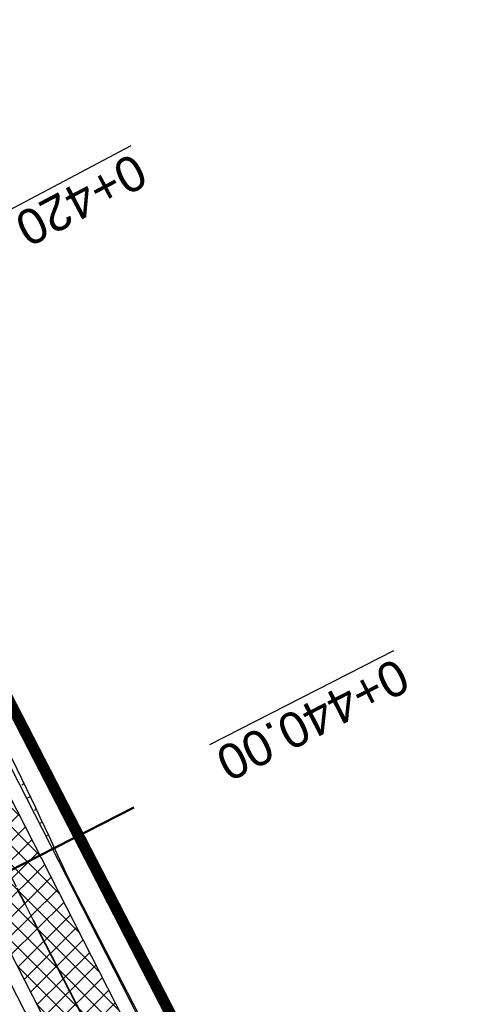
# Model space of a CAD drawing. Header units: metres. Extents: x 7529682 to 7533711, y 5721195 to 5727842.
# Tile 210 of 232: x 7529923 to 7529939, y 5727404 to 5727439. Entities that reach past the tile are written whole.
import ezdxf

# ---------------------------------------------------------------- set-up
doc = ezdxf.new("R2010")
doc.units = ezdxf.units.M
for name, pattern in [('817-dzialki-09-05-04$0$HIDDEN', [0.375, 0.25, -0.125]), ('CENTER', [50.800000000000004, 31.75, -6.35, 6.35, -6.35]), ('CENTER2', [28.575000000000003, 19.05, -3.175, 3.175, -3.175])]:
    doc.linetypes.add(name, pattern=pattern)
for name, color, linetype in [('C-DROGI-SYTUACJA', 7, 'Continuous'), ('D-pobocza', 60, 'Continuous'), ('D-skarpa', 2, 'Continuous'), ('D-skarpa-kreskowanie', 2, 'Continuous')]:
    doc.layers.add(name, color=color, linetype=linetype)
for name, color, linetype, lineweight, true_color in [('D-hatch-ciag-pieszo-rowerowy', 7, 'Continuous', 13, 0xff9f80), ('D-LR-etap-III', 7, '817-dzialki-09-05-04$0$HIDDEN', 50, 0x00008f), ('D-przekroje-pop', 7, 'Continuous', 50, 0x000099)]:
    doc.layers.add(name, color=color, linetype=linetype, lineweight=lineweight, true_color=true_color)
doc.layers.add('D-obrzeża', color=2, linetype='Continuous', lineweight=30)
doc.layers.add('D-oś', color=10, linetype='CENTER', lineweight=30)
doc.styles.get("Standard").update_dxf_attribs({"font": 'arial.ttf'})

msp = doc.modelspace()

# ---------------------------------------------------------------- hatches: boundary and pattern name
at = {"layer": 'D-hatch-ciag-pieszo-rowerowy'}
h = msp.add_hatch(dxfattribs=at)
h.set_pattern_fill('ANSI37', color=256, scale=0.15, style=0)
h.set_pattern_definition([(45, (0, 0), (-0.3367596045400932, 0.3367596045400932), []), (135, (0, 0), (-0.3367596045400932, -0.3367596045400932), [])])
h.paths.add_polyline_path([(7529994.11508678, 5727270.0391609), (7529996.408954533, 5727271.048217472), (7529995.888253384, 5727272.039619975), (7529987.333471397, 5727287.899702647), (7529970.790697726, 5727319.397850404), (7529945.389643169, 5727367.318233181), (7529919.647431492, 5727417.711194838), (7529903.693489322, 5727447.920977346), (7529879.893539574, 5727492.595202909), (7529862.564623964, 5727525.261605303), (7529859.535583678, 5727525.636840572), (7529877.686080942, 5727491.421690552), (7529901.484939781, 5727446.749512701), (7529917.428826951, 5727416.558769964), (7529943.171910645, 5727366.164101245), (7529968.579597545, 5727318.231206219), (7529985.12658502, 5727286.725035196), (7529993.681375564, 5727270.864936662)])

# ---------------------------------------------------------------- linework, layer by layer
at = {"layer": 'C-DROGI-SYTUACJA', "color": 10, "linetype": 'CENTER2', "lineweight": 35, "ltscale": 0.2}
msp.add_lwpolyline([(7529714.300950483, 5727795.86512735), (7529735.168602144, 5727756.456040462, 0.0716576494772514), (7529738.528915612, 5727751.847762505), (7529739.732493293, 5727750.61426134, -0.07178523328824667), (7529743.097556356, 5727745.997008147), (7529747.739097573, 5727737.220568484), (7529774.913247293, 5727685.824910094), (7529793.854917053, 5727649.915480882), (7529812.379946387, 5727615.415072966), (7529837.756510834, 5727568.892090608), (7529857.658142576, 5727531.843343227), (7529878.789810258, 5727492.00844673), (7529902.589214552, 5727447.335245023), (7529918.538129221, 5727417.134982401), (7529944.280776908, 5727366.741167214), (7529969.685147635, 5727318.814528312), (7529986.230028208, 5727287.312368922), (7529994.784814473, 5727271.452278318), (7530014.918624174, 5727233.117987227)], format="xyb", dxfattribs=at)
at = {"layer": 'D-LR-etap-III', "ltscale": 10, "flags": 128}
msp.add_lwpolyline([(7531750.474471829, 5723895.103125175, 0.4, 0.4, 0), (7531750.505, 5723895.13, 0.4, 0.4, 0), (7531682.71, 5724022.92, 0.4, 0.4, 0), (7531619.177023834, 5724147.203692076, 0.4, 0.4, 0), (7531592.308960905, 5724198.48863389, 0.4, 0.4, 0), (7531553.263875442, 5724272.918564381, 0.4, 0.4, 0), (7531504.019999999, 5724366.79, 0.4, 0.4, 0), (7531482.09, 5724407.62, 0.4, 0.4, 0), (7531412.350402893, 5724541.182759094, 0.4, 0.4, 0), (7531388.463669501, 5724586.929768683, 0.4, 0.4, 0), (7531345.12, 5724669.94, 0.4, 0.4, 0), (7531127.66, 5725081.67, 0.4, 0.4, 0), (7531059.253139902, 5725211.040795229, 0.4, 0.4, 0), (7531008.007244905, 5725307.953830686, 0.4, 0.4, 0), (7530964.181635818, 5725390.835555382, 0.4, 0.4, 0), (7530914.557354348, 5725484.683561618, 0.4, 0.4, 0), (7530865.243241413, 5725577.493975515, 0.4, 0.4, 0), (7530840.085257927, 5725624.058651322, 0.4, 0.4, 0), (7530802.559525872, 5725694.924584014, 0.4, 0.4, 0), (7530755.54, 5725787.51, 0.4, 0.4, 0), (7530708.717810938, 5725876.303221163, 0.4, 0.4, 0), (7530695.12, 5725902.09, 0.4, 0.4, 0), (7530642.91397006, 5726001.07839487, 0.4, 0.4, 0), (7530634.934723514, 5726016.146615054, 0.4, 0.4, 0), (7530610.820000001, 5726061.929999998, 0.4, 0.4, 0), (7530610.820000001, 5726061.929999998, 0.4, 0.4, 0), (7530607.21, 5726063.51, 0.4, 0.4, 0), (7530597.42, 5726080.68, 0.4, 0.4, 0), (7530591.16, 5726088.44, 0.4, 0.4, 0), (7530581.28, 5726107.21, 0.4, 0.4, 0), (7530571.29, 5726130.56, 0.4, 0.4, 0), (7530549.554994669, 5726171.527317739, 0.4, 0.4, 0), (7530531.014309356, 5726206.473807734, 0.4, 0.4, 0), (7530516.461208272, 5726236.016618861, 0.4, 0.4, 0), (7530500.798929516, 5726266.141265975, 0.4, 0.4, 0), (7530491.349999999, 5726283.94, 0.4, 0.4, 0), (7530482.4, 5726303.41, 0.4, 0.4, 0), (7530482.4, 5726303.41, 0.4, 0.4, 0), (7530450.41, 5726357.28, 0.4, 0.4, 0), (7530397.759396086, 5726458.499907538, 0.4, 0.4, 0), (7530334.707815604, 5726583.664702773, 0.4, 0.4, 0), (7530303.939274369, 5726645.167943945, 0.4, 0.4, 0), (7530300.509779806, 5726651.777515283, 0.4, 0.4, 0), (7530289.213532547, 5726671.966724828, 0.4, 0.4, 0), (7530281.54, 5726685.57, 0.4, 0.4, 0), (7530261.37085633, 5726724.163374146, 0.4, 0.4, 0), (7530254.03, 5726738.21, 0.4, 0.4, 0), (7530197.219999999, 5726845.06, 0.4, 0.4, 0), (7530194.71, 5726849.15, 0.4, 0.4, 0), (7530195.92, 5726850.75, 0.4, 0.4, 0), (7530170.546669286, 5726892.961489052, 0.4, 0.4, 0), (7530143.174718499, 5726945.065838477, 0.4, 0.4, 0), (7530105.059999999, 5727018.32, 0.4, 0.4, 0), (7530100.059999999, 5727027.16, 0.4, 0.4, 0), (7530062.318670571, 5727099.625398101, 0.4, 0.4, 0), (7530015.378537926, 5727189.420463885, 0.4, 0.4, 0), (7529983.207960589, 5727250.206596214, 0.4, 0.4, 0), (7529953.284293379, 5727306.74720398, 0.4, 0.4, 0), (7529900.67053443, 5727406.15903814, 0.4, 0.4, 0), (7529890.630239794, 5727425.131178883, 0.4, 0.4, 0), (7529875.155383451, 5727454.426350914, 0.4, 0.4, 0), (7529857.560096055, 5727487.787346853, 0.4, 0.4, 0), (7529835.194401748, 5727530.19312405, 0.4, 0.4, 0), (7529811.740544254, 5727574.662079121, 0.4, 0.4, 0), (7529792.101859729, 5727611.922638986, 0.4, 0.4, 0), (7529768.066117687, 5727657.469613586, 0.4, 0.4, 0), (7529755.210566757, 5727682.131373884, 0.4, 0.4, 0), (7529753.309999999, 5727681.13, 0.4, 0.4, 0), (7529739.21, 5727707.77, 0.4, 0.4, 0), (7529735.394745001, 5727711.251990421, 0.4, 0.4, 0), (7529725.42, 5727730.2, 0.4, 0.4, 0), (7529723.55, 5727729.88, 0.4, 0.4, 0), (7529695.566668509, 5727782.932080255, 0.4, 0.4, 0), (7529717.67971874, 5727794.024357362, 0.4, 0.4, 0), (7529736.274870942, 5727758.647400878, 0.4, 0.4, 0), (7529736.274870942, 5727758.647400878, 0.4, 0.4, 0), (7529744.511003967, 5727750.406106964, 0.4, 0.4, 0), (7529744.511003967, 5727750.406106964, 0.4, 0.4, 0), (7529750.282568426, 5727738.549848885, 0.4, 0.4, 0), (7529777.108510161, 5727687.569424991, 0.4, 0.4, 0), (7529796.51537536, 5727651.329932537, 0.4, 0.4, 0), (7529814.937945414, 5727616.793170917, 0.4, 0.4, 0), (7529839.006722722, 5727572.303976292, 0.4, 0.4, 0), (7529860.617626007, 5727532.509108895, 0.4, 0.4, 0), (7529882.348967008, 5727491.504261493, 0.4, 0.4, 0), (7529904.865139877, 5727449.096370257, 0.4, 0.4, 0), (7529920.747384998, 5727418.884773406, 0.4, 0.4, 0), (7529946.676504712, 5727368.547487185, 0.4, 0.4, 0), (7529972.024701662, 5727320.573310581, 0.4, 0.4, 0), (7529987.740014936, 5727290.153392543, 0.4, 0.4, 0), (7529996.497385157, 5727273.661630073, 0.4, 0.4, 0), (7530017.541471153, 5727234.202689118, 0.4, 0.4, 0), (7530033.053657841, 5727204.864166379, 0.4, 0.4, 0), (7530051.622983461, 5727170.222745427, 0.4, 0.4, 0), (7530069.276612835, 5727137.015751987, 0.4, 0.4, 0), (7530089.385386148, 5727097.533639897, 0.4, 0.4, 0), (7530109.712512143, 5727060.746615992, 0.4, 0.4, 0), (7530136.769722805, 5727011.640131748, 0.4, 0.4, 0), (7530162.446686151, 5726962.743777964, 0.4, 0.4, 0), (7530187.674104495, 5726916.992101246, 0.4, 0.4, 0), (7530207.820739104, 5726879.335323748, 0.4, 0.4, 0), (7530230.625609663, 5726834.518686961, 0.4, 0.4, 0), (7530262.288093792, 5726776.61832811, 0.4, 0.4, 0), (7530277.509672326, 5726760.213143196, 0.4, 0.4, 0), (7530286.036865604, 5726744.106684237, 0.4, 0.4, 0), (7530288.097472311, 5726735.884066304, 0.4, 0.4, 0), (7530290.393870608, 5726725.046963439, 0.4, 0.4, 0), (7530296.17664807, 5726713.582980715, 0.4, 0.4, 0), (7530302.726195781, 5726701.18226779, 0.4, 0.4, 0), (7530325.685047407, 5726657.466383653, 0.4, 0.4, 0), (7530343.243978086, 5726623.648592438, 0.4, 0.4, 0), (7530360.229820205, 5726591.746871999, 0.4, 0.4, 0), (7530383.20855044, 5726548.059469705, 0.4, 0.4, 0), (7530406.017875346, 5726503.605514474, 0.4, 0.4, 0), (7530427.464919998, 5726462.620289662, 0.4, 0.4, 0), (7530447.9278544, 5726424.388014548, 0.4, 0.4, 0), (7530471.126878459, 5726379.920667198, 0.4, 0.4, 0), (7530490.501003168, 5726343.033350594, 0.4, 0.4, 0), (7530509.499458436, 5726306.733076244, 0.4, 0.4, 0), (7530529.890269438, 5726267.244072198, 0.4, 0.4, 0), (7530543.852446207, 5726238.990319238, 0.4, 0.4, 0), (7530554.808897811, 5726218.943990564, 0.4, 0.4, 0), (7530559.027108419, 5726212.223286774, 0.4, 0.4, 0), (7530563.060988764, 5726206.409670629, 0.4, 0.4, 0), (7530566.93354971, 5726200.463543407, 0.4, 0.4, 0), (7530569.771022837, 5726194.901501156, 0.4, 0.4, 0), (7530571.47319415, 5726191.282350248, 0.4, 0.4, 0), (7530572.839142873, 5726188.024533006, 0.4, 0.4, 0), (7530575.295071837, 5726182.034664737, 0.4, 0.4, 0), (7530579.736851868, 5726173.306070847, 0.4, 0.4, 0), (7530583.3, 5726167.41, 0.4, 0.4, 0), (7530593.4, 5726163.33, 0.4, 0.4, 0), (7530598.618375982, 5726155.264489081, 0.4, 0.4, 0), (7530608.258304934, 5726140.497132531, 0.4, 0.4, 0), (7530603.269999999, 5726136.83, 0.4, 0.4, 0), (7530606.53, 5726131.84, 0.4, 0.4, 0), (7530604.239057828, 5726124.21679044, 0.4, 0.4, 0), (7530605.847136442, 5726121.630127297, 0.4, 0.4, 0), (7530608.971611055, 5726116.164124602, 0.4, 0.4, 0), (7530618.114293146, 5726097.791111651, 0.4, 0.4, 0), (7530651.213125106, 5726034.959524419, 0.4, 0.4, 0), (7530670.243741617, 5725998.61095082, 0.4, 0.4, 0), (7530698.075474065, 5725945.952624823, 0.4, 0.4, 0), (7530716.505955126, 5725911.3051464, 0.4, 0.4, 0), (7530735.223454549, 5725875.667401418, 0.4, 0.4, 0), (7530752.504235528, 5725842.154920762, 0.4, 0.4, 0), (7530778.310652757, 5725793.501254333, 0.4, 0.4, 0), (7530797.499961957, 5725756.381811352, 0.4, 0.4, 0), (7530812.518974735, 5725728.28874362, 0.4, 0.4, 0), (7530820.039295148, 5725713.160404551, 0.4, 0.4, 0), (7530822.422446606, 5725710.193574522, 0.4, 0.4, 0), (7530833.154893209, 5725688.800634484, 0.4, 0.4, 0), (7530849.629354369, 5725656.158601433, 0.4, 0.4, 0), (7530867.98290276, 5725621.963939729, 0.4, 0.4, 0), (7530872.629809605, 5725612.88760475, 0.4, 0.4, 0), (7530880.354488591, 5725597.594500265, 0.4, 0.4, 0), (7530883.839446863, 5725593.389159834, 0.4, 0.4, 0), (7530891.782113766, 5725587.763349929, 0.4, 0.4, 0), (7530895.038670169, 5725584.280746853, 0.4, 0.4, 0), (7530897.033644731, 5725580.941110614, 0.4, 0.4, 0), (7530900.951646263, 5725579.945856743, 0.4, 0.4, 0), (7530904.80970798, 5725571.977328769, 0.4, 0.4, 0), (7530903.682362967, 5725568.566434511, 0.4, 0.4, 0), (7530908.900614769, 5725558.844845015, 0.4, 0.4, 0), (7530910.252030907, 5725545.671606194, 0.4, 0.4, 0), (7530912.872986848, 5725538.645543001, 0.4, 0.4, 0), (7530945.278171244, 5725478.464284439, 0.4, 0.4, 0), (7530959.692318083, 5725450.24628822, 0.4, 0.4, 0), (7531002.82670893, 5725368.192370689, 0.4, 0.4, 0), (7531044.703532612, 5725290.314293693, 0.4, 0.4, 0), (7531064.098839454, 5725253.212562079, 0.4, 0.4, 0), (7531083.010253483, 5725216.677517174, 0.4, 0.4, 0), (7531113.013137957, 5725158.465613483, 0.4, 0.4, 0), (7531137.364304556, 5725113.07076138, 0.4, 0.4, 0), (7531150.830830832, 5725086.711759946, 0.4, 0.4, 0), (7531159.745663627, 5725076.640848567, 0.4, 0.4, 0), (7531166.309999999, 5725074.58, 0.4, 0.4, 0), (7531172.29, 5725062.58, 0.4, 0.4, 0), (7531170.589828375, 5725055.605912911, 0.4, 0.4, 0), (7531173.732823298, 5725044.080706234, 0.4, 0.4, 0), (7531215.342008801, 5724964.859648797, 0.4, 0.4, 0), (7531238.054496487, 5724921.684649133, 0.4, 0.4, 0), (7531262.389821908, 5724875.282876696, 0.4, 0.4, 0), (7531295.587160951, 5724811.265731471, 0.4, 0.4, 0), (7531348.487908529, 5724712.362812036, 0.4, 0.4, 0), (7531363.740817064, 5724682.68394264, 0.4, 0.4, 0), (7531366.986905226, 5724675.865317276, 0.4, 0.4, 0), (7531382.541261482, 5724646.110625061, 0.4, 0.4, 0), (7531401.299165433, 5724610.874551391, 0.4, 0.4, 0), (7531428.964837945, 5724558.862274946, 0.4, 0.4, 0), (7531449.111202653, 5724520.397801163, 0.4, 0.4, 0), (7531477.292992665, 5724465.831467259, 0.4, 0.4, 0), (7531500.996290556, 5724421.112506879, 0.4, 0.4, 0), (7531512.121834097, 5724400.549045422, 0.4, 0.4, 0), (7531513.78163794, 5724396.757451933, 0.4, 0.4, 0), (7531526.32, 5724379.39, 0.4, 0.4, 0), (7531566.783642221, 5724302.73628205, 0.4, 0.4, 0), (7531578.579156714, 5724282.774819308, 0.4, 0.4, 0), (7531584.232619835, 5724273.111246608, 0.4, 0.4, 0), (7531590.109283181, 5724263.508189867, 0.4, 0.4, 0), (7531593.027899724, 5724258.771479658, 0.4, 0.4, 0), (7531595.711841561, 5724254.226824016, 0.4, 0.4, 0), (7531601.659976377, 5724243.898197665, 0.4, 0.4, 0), (7531606.097733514, 5724235.986407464, 0.4, 0.4, 0), (7531609.382207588, 5724230.799061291, 0.4, 0.4, 0), (7531611.580260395, 5724227.671180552, 0.4, 0.4, 0), (7531612.707802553, 5724225.86410867, 0.4, 0.4, 0), (7531618.665224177, 5724214.480919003, 0.4, 0.4, 0), (7531619.885522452, 5724212.333950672, 0.4, 0.4, 0), (7531620.931818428, 5724210.787064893, 0.4, 0.4, 0), (7531623.518605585, 5724207.111542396, 0.4, 0.4, 0), (7531626.143926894, 5724203.61306897, 0.4, 0.4, 0), (7531632.022984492, 5724196.485954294, 0.4, 0.4, 0), (7531653.949089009, 5724152.617641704, 0.4, 0.4, 0), (7531656.750690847, 5724143.103797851, 0.4, 0.4, 0), (7531659.61440691, 5724133.254504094, 0.4, 0.4, 0), (7531661.627147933, 5724128.646047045, 0.4, 0.4, 0.01093811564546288), (7531674.314987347, 5724101.43546424, 0.4, 0.4, 0), (7531685.137626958, 5724081.408252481, 0.4, 0.4, 0), (7531692.159945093, 5724066.277333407, 0.4, 0.4, 0), (7531699.662164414, 5724051.388120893, 0.4, 0.4, 0), (7531704.480624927, 5724040.808561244, 0.4, 0.4, 0), (7531704.480624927, 5724040.808561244, 0.4, 0.4, 0), (7531704.401251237, 5724037.368913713, 0.4, 0.4, 0), (7531720.383609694, 5724003.441317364, 0.4, 0.4, 0), (7531728.79890528, 5723986.206298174, 0.4, 0.4, 0), (7531733.237926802, 5723977.192631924, 0.4, 0.4, 0), (7531736.750027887, 5723969.505210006, 0.4, 0.4, 0), (7531737.336143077, 5723968.518916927, 0.4, 0.4, 0), (7531738.285051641, 5723967.699360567, 0.4, 0.4, 0), (7531742.180915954, 5723962.346428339, 0.4, 0.4, 0), (7531744.286141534, 5723958.615526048, 0.4, 0.4, 0), (7531755.393260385, 5723944.192617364, 0.4, 0.4, 0), (7531758.69, 5723936.76, 0.4, 0.4, 0), (7531780.08, 5723929.25, 0.4, 0.4, 0), (7531792.611989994, 5723906.337708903, 0.4, 0.4, 0), (7531792.611989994, 5723906.337708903, 0.4, 0.4, 0), (7531756.962094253, 5723883.055323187, 0.4, 0.4, 0), (7531750.46, 5723895.130000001, 0.4, 0.4, 0), (7531750.46, 5723895.130000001, 0, 0, 0)], format="xyseb", dxfattribs=at)
at = {"layer": 'D-obrzeża'}
for points in [[(7529996.407793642, 5727271.050427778), (7529995.888253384, 5727272.039619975), (7529987.333471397, 5727287.899702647), (7529970.790697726, 5727319.397850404), (7529945.389643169, 5727367.318233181), (7529919.647431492, 5727417.711194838), (7529903.693489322, 5727447.920977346), (7529879.893539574, 5727492.595202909), (7529858.760863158, 5727532.432000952), (7529838.855794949, 5727569.487145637), (7529813.479282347, 5727616.010032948), (7529794.958380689, 5727650.502753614), (7529776.018862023, 5727686.408104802), (7529748.844146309, 5727737.804834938), (7529744.118204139, 5727746.740863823, 0.071785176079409), (7529740.753143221, 5727751.358112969), (7529739.549339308, 5727752.591845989, -0.07165764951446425), (7529736.189025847, 5727757.200123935), (7529717.234917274, 5727792.995436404)], [(7530013.813315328, 5727232.534205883), (7529993.681375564, 5727270.864936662), (7529985.12658502, 5727286.725035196), (7529968.579597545, 5727318.231206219), (7529943.171910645, 5727366.164101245), (7529917.428826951, 5727416.558769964), (7529901.484939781, 5727446.749512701), (7529877.686080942, 5727491.421690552), (7529856.555421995, 5727531.254685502), (7529836.65722672, 5727568.297035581), (7529811.280610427, 5727614.820112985), (7529792.751453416, 5727649.32820815), (7529773.807632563, 5727685.241715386), (7529746.632590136, 5727736.639065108), (7529746.632590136, 5727736.639065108), (7529742.076904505, 5727745.253160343, 0.07178517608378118), (7529738.711843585, 5727749.870409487), (7529737.508491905, 5727751.103679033, -0.07165764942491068), (7529734.14817845, 5727755.711956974), (7529715.008102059, 5727791.858474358)]]:
    msp.add_lwpolyline(points, format="xyb", dxfattribs=at)
at = {"layer": 'D-oś', "ltscale": 0.03}
msp.add_lwpolyline([(7529714.300950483, 5727795.86512735), (7529735.168602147, 5727756.456040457, 0.07165764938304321), (7529738.5289156, 5727751.847762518), (7529739.732493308, 5727750.614261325, -0.07178523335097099), (7529743.097556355, 5727745.99700815), (7529747.739097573, 5727737.220568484), (7529774.913247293, 5727685.824910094), (7529793.854917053, 5727649.915480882), (7529812.379946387, 5727615.415072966), (7529837.756510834, 5727568.892090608), (7529857.658142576, 5727531.843343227), (7529878.789810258, 5727492.00844673), (7529902.589214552, 5727447.335245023), (7529918.538129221, 5727417.134982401), (7529944.280776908, 5727366.741167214), (7529969.685147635, 5727318.814528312), (7529986.230028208, 5727287.312368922), (7529994.784814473, 5727271.452278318), (7530014.918624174, 5727233.117987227)], format="xyb", dxfattribs=at)
at = {"layer": 'D-pobocza'}
for points in [[(7529719.961875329, 5727788.913979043), (7529736.630901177, 5727757.434102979, 0.07165764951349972), (7529739.907206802, 5727752.941031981), (7529741.111010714, 5727751.707298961, -0.07178517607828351), (7529744.560198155, 5727746.974618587), (7529749.286140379, 5727738.0385896), (7529776.460881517, 5727686.641811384), (7529795.399766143, 5727650.737662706), (7529813.919016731, 5727616.24801694), (7529839.295508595, 5727569.725167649), (7529859.20195139, 5727532.667464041), (7529880.3350313, 5727492.82990538), (7529904.135199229, 5727448.155270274), (7529920.0911524, 5727417.941679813), (7529945.833189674, 5727367.549059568), (7529971.232917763, 5727319.631179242), (7529987.774848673, 5727288.134636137), (7529996.329628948, 5727272.274556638), (7529996.866410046, 5727271.252538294)], [(7529718.045442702, 5727785.053908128), (7529733.70630312, 5727755.477977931, 0.07165764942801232), (7529737.150624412, 5727750.754493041), (7529738.35397609, 5727749.521223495, -0.07178517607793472), (7529741.634910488, 5727745.019405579), (7529746.19059612, 5727736.405310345), (7529773.365613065, 5727685.00800881), (7529792.310067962, 5727649.093299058), (7529810.840876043, 5727614.582128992), (7529836.217513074, 5727568.059013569), (7529856.114333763, 5727531.019222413), (7529877.244589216, 5727491.18698808), (7529901.043229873, 5727446.515219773), (7529916.985106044, 5727416.328284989), (7529942.728364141, 5727365.933274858), (7529968.137377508, 5727317.997877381), (7529984.685207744, 5727286.490101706), (7529993.24, 5727270.629999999), (7529993.656313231, 5727269.837349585)]]:
    msp.add_lwpolyline(points, format="xyb", dxfattribs=at)
at = {"layer": 'D-przekroje-pop'}
msp.add_lwpolyline([(7529927.308473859, 5727410.957284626), (7529922.85579242, 5727408.682723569), (7529915.731502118, 5727405.043425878)], dxfattribs=at)
at = {"layer": 'D-skarpa', "linetype": 'Continuous'}
msp.add_lwpolyline([(7529889.586519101, 5727475.936078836), (7529891.669435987, 5727471.895853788, -0.002495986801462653), (7529898.919520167, 5727458.247056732), (7529902.732887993, 5727451.191516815), (7529903.762991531, 5727449.496825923), (7529903.986843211, 5727449.143073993), (7529904.433856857, 5727448.317968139), (7529906.12299026, 5727445.080348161), (7529908.452021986, 5727440.655909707), (7529910.795972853, 5727436.239350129), (7529913.216954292, 5727431.863470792), (7529914.332268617, 5727429.657132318), (7529914.332268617, 5727429.657132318), (7529915.224575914, 5727427.269294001), (7529917.629492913, 5727422.88493095), (7529917.629492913, 5727422.88493095), (7529920.087268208, 5727418.52848264), (7529920.320517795, 5727418.076271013), (7529922.325304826, 5727414.02632919, -0.008734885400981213), (7529924.931979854, 5727408.545315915), (7529924.931979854, 5727408.545315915), (7529924.931979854, 5727408.545315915), (7529929.032247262, 5727400.608650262)], format="xyb", dxfattribs=at)
at = {"layer": 'D-skarpa-kreskowanie', "linetype": 'Continuous'}
for p, q in [((7529923.394838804, 5727411.776792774, 107.9505136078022), (7529923.333583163, 5727411.745501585, 107.9046545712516)), ((7529923.60877298, 5727411.324617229, 107.9461096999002), (7529923.499783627, 5727411.268942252, 107.8645148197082)), ((7529923.822707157, 5727410.872441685, 107.9417057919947), (7529923.774973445, 5727410.848057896, 107.9059699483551)), ((7529924.036641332, 5727410.42026614, 107.9373018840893), (7529923.954695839, 5727410.378405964, 107.8759533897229)), ((7529924.250575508, 5727409.968090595, 107.9328979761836), (7529924.216363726, 5727409.950614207, 107.9072853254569)), ((7529924.464509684, 5727409.51591505, 107.9284940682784), (7529924.40960805, 5727409.487869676, 107.8873919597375)), ((7529924.681497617, 5727409.065299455, 107.9216442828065), (7529924.659280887, 5727409.053950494, 107.9050117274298)), ((7529924.898548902, 5727408.614716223, 107.9147437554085), (7529924.864520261, 5727408.597333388, 107.8892682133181)), ((7529925.117889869, 5727408.165302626, 107.9080061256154), (7529925.104933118, 5727408.158683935, 107.898306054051)), ((7529925.337647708, 5727407.71610198, 107.9012981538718), (7529925.319432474, 5727407.706797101, 107.8876613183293)), ((7529925.562049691, 5727407.2692737, 107.8949205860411), (7529925.554469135, 5727407.265401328, 107.8905452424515)), ((7529925.789831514, 5727406.824171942, 107.8887834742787), (7529925.774344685, 5727406.816260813, 107.8842805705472)), ((7529926.017613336, 5727406.379070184, 107.8826463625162), (7529926.009707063, 5727406.375031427, 107.8825188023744)), ((7529926.229256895, 5727405.925724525, 107.8805019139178), (7529926.245395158, 5727405.933968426, 107.8765092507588)), ((7529926.456713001, 5727405.480456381, 107.8786125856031), (7529926.464944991, 5727405.484661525, 107.8744923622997)), ((7529926.684169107, 5727405.035188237, 107.8767232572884), (7529926.700958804, 5727405.04376491, 107.8642350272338)), ((7529926.911625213, 5727404.589920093, 107.8748339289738), (7529926.922575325, 5727404.595513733, 107.866636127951)), ((7529927.139081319, 5727404.144651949, 107.8729446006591), (7529927.166191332, 5727404.158500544, 107.8526486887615))]:
    msp.add_line(p, q, dxfattribs=at)

# ---------------------------------------------------------------- texts
at = {"layer": 'D-przekroje-pop', "lineweight": 30}
for s, rotation, p in [('%%U0+420.00', 207.8387656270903, (7529927.316466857, 5727434.220525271)), ('%%U0+440.00', 207.0592858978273, (7529936.646331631, 5727416.288797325))]:
    msp.add_text(s, height=1.25, rotation=rotation, dxfattribs=at).set_placement(p)

doc.saveas('drawing.dxf')
